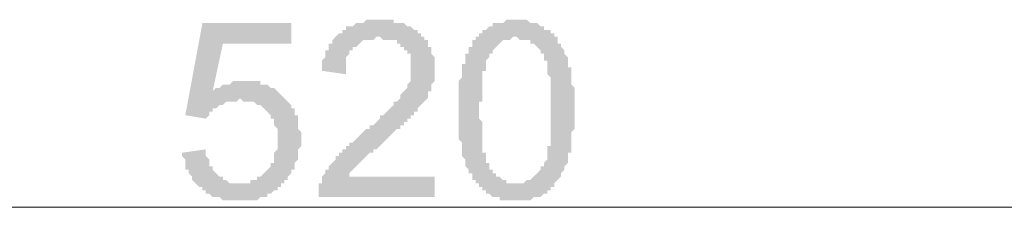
# Model space of a CAD drawing. Header units: metres. Extents: x 5.7 to 89.8, y 4 to 63.5.
# Tile 14 of 22: x 47.644 to 50.421, y 40.997 to 41.527. Entities that reach past the tile are written whole.
import ezdxf

# ---------------------------------------------------------------- set-up
doc = ezdxf.new("R2010")
doc.units = ezdxf.units.M
doc.header["$MEASUREMENT"] = 0
doc.layers.add('PDF5_dim', color=7, linetype='Continuous')

msp = doc.modelspace()

# ---------------------------------------------------------------- hatches: boundary and pattern name
at = {"layer": 'PDF5_dim', "transparency": 33554559}
for points in [[(48.1014, 41.1509), (48.1688, 41.1605), (48.1688, 41.1509), (48.1688, 41.1413), (48.1688, 41.1413), (48.1785, 41.1316), (48.1785, 41.122), (48.1785, 41.1124), (48.1881, 41.1124), (48.1881, 41.1028), (48.1881, 41.1028), (48.1977, 41.0931), (48.1977, 41.0931), (48.1977, 41.0931), (48.2074, 41.0835), (48.217, 41.0835), (48.217, 41.0739), (48.2266, 41.0739), (48.2266, 41.0739), (48.2363, 41.0642), (48.2459, 41.0642), (48.2459, 41.0642), (48.2555, 41.0642), (48.2652, 41.0642), (48.2652, 41.0642), (48.2748, 41.0642), (48.2748, 41.0642), (48.2844, 41.0642), (48.294, 41.0642), (48.294, 41.0739), (48.3037, 41.0739), (48.3133, 41.0739), (48.3133, 41.0835), (48.3229, 41.0835), (48.3229, 41.0835), (48.3326, 41.0931), (48.3326, 41.0931), (48.3422, 41.1028), (48.3422, 41.1028), (48.3518, 41.1124), (48.3518, 41.1124), (48.3518, 41.122), (48.3615, 41.122), (48.3615, 41.1316), (48.3615, 41.1413), (48.3615, 41.1413), (48.3615, 41.1509), (48.3711, 41.1605), (48.3711, 41.1605), (48.3711, 41.1702), (48.3711, 41.1798), (48.3711, 41.1894), (48.3711, 41.1894), (48.3711, 41.1991), (48.3711, 41.1991), (48.3711, 41.2087), (48.3711, 41.2183), (48.3615, 41.228), (48.3615, 41.228), (48.3615, 41.2376), (48.3615, 41.2472), (48.3518, 41.2472), (48.3518, 41.2569), (48.3518, 41.2569), (48.3422, 41.2665), (48.3422, 41.2665), (48.3422, 41.2665), (48.3326, 41.2761), (48.3326, 41.2761), (48.3229, 41.2857), (48.3229, 41.2857), (48.3133, 41.2857), (48.3037, 41.2954), (48.3037, 41.2954), (48.294, 41.2954), (48.2844, 41.2954), (48.2844, 41.2954), (48.2748, 41.2954), (48.2652, 41.305), (48.2652, 41.305), (48.2555, 41.2954), (48.2459, 41.2954), (48.2459, 41.2954), (48.2363, 41.2954), (48.2266, 41.2954), (48.2266, 41.2954), (48.217, 41.2857), (48.2074, 41.2857), (48.2074, 41.2857), (48.2074, 41.2857), (48.1977, 41.2761), (48.1881, 41.2761), (48.1881, 41.2665), (48.1785, 41.2665), (48.1785, 41.2569), (48.1785, 41.2569), (48.1688, 41.2472), (48.1111, 41.2569), (48.1592, 41.5169), (48.4096, 41.5169), (48.4096, 41.4591), (48.217, 41.4591), (48.1881, 41.3243), (48.1881, 41.3243), (48.1977, 41.3339), (48.2074, 41.3339), (48.2074, 41.3339), (48.217, 41.3435), (48.2266, 41.3435), (48.2266, 41.3435), (48.2363, 41.3435), (48.2459, 41.3532), (48.2459, 41.3532), (48.2555, 41.3532), (48.2652, 41.3532), (48.2652, 41.3532), (48.2748, 41.3532), (48.2844, 41.3532), (48.2844, 41.3532), (48.294, 41.3532), (48.3037, 41.3532), (48.3037, 41.3532), (48.3133, 41.3532), (48.3229, 41.3532), (48.3229, 41.3435), (48.3326, 41.3435), (48.3422, 41.3435), (48.3422, 41.3435), (48.3518, 41.3339), (48.3615, 41.3339), (48.3615, 41.3339), (48.3711, 41.3243), (48.3711, 41.3243), (48.3807, 41.3146), (48.3807, 41.3146), (48.3904, 41.305), (48.3904, 41.305), (48.3904, 41.305), (48.4, 41.2954), (48.4, 41.2954), (48.4096, 41.2857), (48.4096, 41.2857), (48.4096, 41.2761), (48.4193, 41.2761), (48.4193, 41.2665), (48.4193, 41.2569), (48.4289, 41.2569), (48.4289, 41.2472), (48.4289, 41.2376), (48.4289, 41.2376), (48.4289, 41.228), (48.4289, 41.2183), (48.4385, 41.2087), (48.4385, 41.2087), (48.4385, 41.1991), (48.4385, 41.1894), (48.4385, 41.1894), (48.4385, 41.1798), (48.4385, 41.1702), (48.4289, 41.1605), (48.4289, 41.1605), (48.4289, 41.1509), (48.4289, 41.1413), (48.4289, 41.1413), (48.4289, 41.1316), (48.4193, 41.122), (48.4193, 41.122), (48.4193, 41.1124), (48.4193, 41.1028), (48.4096, 41.1028), (48.4096, 41.0931), (48.4096, 41.0931), (48.4, 41.0835), (48.4, 41.0739), (48.4, 41.0739), (48.3904, 41.0739), (48.3904, 41.0642), (48.3807, 41.0642), (48.3807, 41.0546), (48.3711, 41.0546), (48.3711, 41.045), (48.3615, 41.045), (48.3518, 41.0353), (48.3518, 41.0353), (48.3422, 41.0353), (48.3422, 41.0257), (48.3326, 41.0257), (48.3229, 41.0257), (48.3229, 41.0257), (48.3133, 41.0161), (48.3037, 41.0161), (48.3037, 41.0161), (48.294, 41.0161), (48.2844, 41.0161), (48.2844, 41.0161), (48.2748, 41.0161), (48.2652, 41.0161), (48.2652, 41.0161), (48.2555, 41.0161), (48.2459, 41.0161), (48.2459, 41.0161), (48.2363, 41.0161), (48.2266, 41.0161), (48.217, 41.0161), (48.217, 41.0161), (48.2074, 41.0257), (48.1977, 41.0257), (48.1977, 41.0257), (48.1881, 41.0257), (48.1785, 41.0353), (48.1785, 41.0353), (48.1688, 41.0353), (48.1688, 41.045), (48.1592, 41.045), (48.1592, 41.0546), (48.1496, 41.0546), (48.1496, 41.0546), (48.1399, 41.0642), (48.1399, 41.0642), (48.1303, 41.0739), (48.1303, 41.0739), (48.1303, 41.0835), (48.1207, 41.0931), (48.1207, 41.0931), (48.1207, 41.1028), (48.1111, 41.1028), (48.1111, 41.1124), (48.1111, 41.122), (48.1111, 41.122), (48.1111, 41.1316), (48.1014, 41.1413), (48.1014, 41.1509), (48.1014, 41.1509)], [(48.8141, 41.0835), (48.8141, 41.0257), (48.4867, 41.0257), (48.4867, 41.0257), (48.4867, 41.0353), (48.4867, 41.045), (48.4867, 41.0546), (48.4867, 41.0546), (48.4867, 41.0642), (48.4963, 41.0642), (48.4963, 41.0739), (48.4963, 41.0739), (48.4963, 41.0835), (48.5059, 41.0931), (48.5059, 41.0931), (48.5059, 41.1028), (48.5156, 41.1028), (48.5156, 41.1124), (48.5252, 41.122), (48.5252, 41.122), (48.5348, 41.1316), (48.5348, 41.1316), (48.5348, 41.1316), (48.5348, 41.1413), (48.5445, 41.1413), (48.5445, 41.1509), (48.5541, 41.1509), (48.5541, 41.1605), (48.5637, 41.1605), (48.5637, 41.1702), (48.5734, 41.1702), (48.5734, 41.1798), (48.583, 41.1798), (48.5926, 41.1894), (48.5926, 41.1894), (48.6022, 41.1991), (48.6022, 41.1991), (48.6119, 41.2087), (48.6215, 41.2183), (48.6311, 41.2183), (48.6311, 41.228), (48.6408, 41.228), (48.6504, 41.2376), (48.6504, 41.2376), (48.66, 41.2472), (48.66, 41.2569), (48.6697, 41.2569), (48.6793, 41.2665), (48.6793, 41.2665), (48.6889, 41.2761), (48.6889, 41.2761), (48.6986, 41.2857), (48.6986, 41.2857), (48.6986, 41.2954), (48.7082, 41.2954), (48.7082, 41.2954), (48.7178, 41.305), (48.7178, 41.305), (48.7178, 41.3146), (48.7178, 41.3146), (48.7275, 41.3243), (48.7275, 41.3243), (48.7371, 41.3339), (48.7371, 41.3435), (48.7371, 41.3435), (48.7467, 41.3532), (48.7467, 41.3628), (48.7467, 41.3628), (48.7467, 41.3724), (48.7467, 41.3821), (48.7467, 41.3821), (48.7467, 41.3917), (48.7467, 41.3917), (48.7467, 41.4013), (48.7467, 41.4109), (48.7467, 41.4109), (48.7467, 41.4206), (48.7467, 41.4302), (48.7371, 41.4302), (48.7371, 41.4398), (48.7275, 41.4398), (48.7275, 41.4495), (48.7275, 41.4495), (48.7178, 41.4495), (48.7178, 41.4591), (48.7082, 41.4591), (48.7082, 41.4687), (48.6986, 41.4687), (48.6889, 41.4687), (48.6889, 41.4687), (48.6793, 41.4687), (48.6697, 41.4687), (48.66, 41.4784), (48.66, 41.4784), (48.6504, 41.4784), (48.6408, 41.4687), (48.6311, 41.4687), (48.6311, 41.4687), (48.6215, 41.4687), (48.6119, 41.4687), (48.6119, 41.4687), (48.6022, 41.4591), (48.6022, 41.4591), (48.5926, 41.4495), (48.5926, 41.4495), (48.583, 41.4495), (48.583, 41.4398), (48.5734, 41.4398), (48.5734, 41.4302), (48.5734, 41.4302), (48.5637, 41.4206), (48.5637, 41.4109), (48.5637, 41.4109), (48.5637, 41.4013), (48.5637, 41.3917), (48.5637, 41.3917), (48.5637, 41.3821), (48.5637, 41.3724), (48.4963, 41.3821), (48.4963, 41.3917), (48.4963, 41.3917), (48.4963, 41.4013), (48.4963, 41.4109), (48.5059, 41.4206), (48.5059, 41.4206), (48.5059, 41.4302), (48.5059, 41.4398), (48.5156, 41.4398), (48.5156, 41.4495), (48.5156, 41.4591), (48.5252, 41.4591), (48.5252, 41.4687), (48.5252, 41.4687), (48.5348, 41.4784), (48.5348, 41.4784), (48.5445, 41.488), (48.5445, 41.488), (48.5541, 41.488), (48.5541, 41.4976), (48.5637, 41.4976), (48.5637, 41.5073), (48.5734, 41.5073), (48.5734, 41.5073), (48.583, 41.5073), (48.5926, 41.5169), (48.5926, 41.5169), (48.6022, 41.5169), (48.6119, 41.5169), (48.6119, 41.5169), (48.6215, 41.5265), (48.6311, 41.5265), (48.6408, 41.5265), (48.6408, 41.5265), (48.6504, 41.5265), (48.66, 41.5265), (48.6697, 41.5265), (48.6697, 41.5265), (48.6793, 41.5265), (48.6889, 41.5265), (48.6986, 41.5265), (48.6986, 41.5169), (48.7082, 41.5169), (48.7178, 41.5169), (48.7178, 41.5169), (48.7275, 41.5169), (48.7371, 41.5073), (48.7371, 41.5073), (48.7467, 41.5073), (48.7563, 41.4976), (48.7563, 41.4976), (48.766, 41.4976), (48.766, 41.488), (48.7756, 41.488), (48.7756, 41.488), (48.7756, 41.4784), (48.7852, 41.4784), (48.7852, 41.4687), (48.7949, 41.4687), (48.7949, 41.4591), (48.7949, 41.4495), (48.8045, 41.4495), (48.8045, 41.4398), (48.8045, 41.4398), (48.8045, 41.4302), (48.8141, 41.4206), (48.8141, 41.4206), (48.8141, 41.4109), (48.8141, 41.4013), (48.8141, 41.3917), (48.8141, 41.3917), (48.8141, 41.3821), (48.8141, 41.3821), (48.8141, 41.3724), (48.8141, 41.3628), (48.8141, 41.3628), (48.8141, 41.3532), (48.8045, 41.3435), (48.8045, 41.3435), (48.8045, 41.3339), (48.8045, 41.3243), (48.7949, 41.3243), (48.7949, 41.3146), (48.7949, 41.3146), (48.7949, 41.305), (48.7852, 41.2954), (48.7852, 41.2954), (48.7756, 41.2857), (48.7756, 41.2857), (48.766, 41.2761), (48.766, 41.2665), (48.766, 41.2665), (48.7563, 41.2665), (48.7563, 41.2569), (48.7467, 41.2569), (48.7467, 41.2472), (48.7467, 41.2472), (48.7371, 41.2472), (48.7371, 41.2376), (48.7275, 41.2376), (48.7275, 41.228), (48.7178, 41.228), (48.7178, 41.2183), (48.7082, 41.2183), (48.6986, 41.2087), (48.6986, 41.2087), (48.6889, 41.1991), (48.6793, 41.1894), (48.6793, 41.1894), (48.6697, 41.1798), (48.6697, 41.1798), (48.66, 41.1702), (48.6504, 41.1605), (48.6408, 41.1605), (48.6408, 41.1509), (48.6311, 41.1509), (48.6215, 41.1413), (48.6215, 41.1413), (48.6119, 41.1316), (48.6119, 41.1316), (48.6022, 41.122), (48.6022, 41.122), (48.6022, 41.122), (48.5926, 41.1124), (48.5926, 41.1124), (48.5926, 41.1124), (48.583, 41.1028), (48.583, 41.1028), (48.5734, 41.0931), (48.5734, 41.0835), (48.5734, 41.0835), (48.5734, 41.0835)]]:
    msp.add_hatch(color=256, dxfattribs=at).paths.add_polyline_path(points)
h = msp.add_hatch(color=256, dxfattribs=at)
h.paths.add_polyline_path([(48.8816, 41.2665), (48.8816, 41.2761), (48.8816, 41.2857), (48.8816, 41.2954), (48.8816, 41.305), (48.8816, 41.3146), (48.8816, 41.3146), (48.8816, 41.3243), (48.8816, 41.3339), (48.8816, 41.3435), (48.8816, 41.3435), (48.8816, 41.3532), (48.8912, 41.3628), (48.8912, 41.3628), (48.8912, 41.3724), (48.8912, 41.3821), (48.8912, 41.3821), (48.8912, 41.3917), (48.8912, 41.4013), (48.9008, 41.4013), (48.9008, 41.4109), (48.9008, 41.4109), (48.9008, 41.4206), (48.9008, 41.4302), (48.9104, 41.4302), (48.9104, 41.4398), (48.9104, 41.4495), (48.9201, 41.4495), (48.9201, 41.4591), (48.9201, 41.4687), (48.9297, 41.4687), (48.9297, 41.4784), (48.9393, 41.4784), (48.9393, 41.488), (48.949, 41.488), (48.949, 41.4976), (48.949, 41.4976), (48.9586, 41.4976), (48.9682, 41.5073), (48.9682, 41.5073), (48.9779, 41.5073), (48.9779, 41.5169), (48.9875, 41.5169), (48.9971, 41.5169), (48.9971, 41.5169), (49.0068, 41.5169), (49.0164, 41.5265), (49.0164, 41.5265), (49.026, 41.5265), (49.0356, 41.5265), (49.0453, 41.5265), (49.0453, 41.5265), (49.0549, 41.5265), (49.0549, 41.5265), (49.0645, 41.5265), (49.0742, 41.5265), (49.0838, 41.5169), (49.0838, 41.5169), (49.0934, 41.5169), (49.1031, 41.5169), (49.1031, 41.5169), (49.1127, 41.5073), (49.1127, 41.5073), (49.1223, 41.5073), (49.1223, 41.4976), (49.132, 41.4976), (49.1416, 41.4976), (49.1416, 41.488), (49.1512, 41.488), (49.1512, 41.4784), (49.1609, 41.4784), (49.1609, 41.4687), (49.1609, 41.4591), (49.1609, 41.4591), (49.1705, 41.4591), (49.1705, 41.4495), (49.1705, 41.4495), (49.1801, 41.4398), (49.1801, 41.4302), (49.1801, 41.4302), (49.1897, 41.4206), (49.1897, 41.4109), (49.1897, 41.4109), (49.1897, 41.4013), (49.1897, 41.3917), (49.1994, 41.3917), (49.1994, 41.3821), (49.1994, 41.3724), (49.1994, 41.3724), (49.1994, 41.3628), (49.1994, 41.3628), (49.1994, 41.3532), (49.1994, 41.3435), (49.1994, 41.3435), (49.209, 41.3339), (49.209, 41.3243), (49.209, 41.3146), (49.209, 41.3146), (49.209, 41.305), (49.209, 41.2954), (49.209, 41.2857), (49.209, 41.2761), (49.209, 41.2665), (49.209, 41.2665), (49.209, 41.2569), (49.209, 41.2569), (49.209, 41.2472), (49.209, 41.2376), (49.209, 41.228), (49.209, 41.2183), (49.209, 41.2183), (49.1994, 41.2087), (49.1994, 41.1991), (49.1994, 41.1894), (49.1994, 41.1894), (49.1994, 41.1798), (49.1994, 41.1702), (49.1994, 41.1702), (49.1994, 41.1605), (49.1994, 41.1509), (49.1897, 41.1509), (49.1897, 41.1413), (49.1897, 41.1316), (49.1897, 41.1316), (49.1897, 41.1316), (49.1897, 41.122), (49.1801, 41.1124), (49.1801, 41.1028), (49.1801, 41.1028), (49.1705, 41.0931), (49.1705, 41.0835), (49.1705, 41.0835), (49.1609, 41.0739), (49.1609, 41.0739), (49.1512, 41.0642), (49.1512, 41.0642), (49.1512, 41.0546), (49.1416, 41.0546), (49.1416, 41.045), (49.132, 41.045), (49.132, 41.0353), (49.1223, 41.0353), (49.1223, 41.0353), (49.1127, 41.0257), (49.1031, 41.0257), (49.1031, 41.0257), (49.0934, 41.0257), (49.0838, 41.0161), (49.0838, 41.0161), (49.0742, 41.0161), (49.0645, 41.0161), (49.0645, 41.0161), (49.0549, 41.0161), (49.0453, 41.0161), (49.0453, 41.0161), (49.0356, 41.0161), (49.026, 41.0161), (49.026, 41.0161), (49.0164, 41.0161), (49.0068, 41.0161), (48.9971, 41.0161), (48.9971, 41.0257), (48.9875, 41.0257), (48.9779, 41.0257), (48.9779, 41.0257), (48.9682, 41.0353), (48.9682, 41.0353), (48.9586, 41.0353), (48.9586, 41.045), (48.949, 41.045), (48.949, 41.0546), (48.9393, 41.0546), (48.9393, 41.0642), (48.9297, 41.0642), (48.9297, 41.0642), (48.9297, 41.0739), (48.9201, 41.0739), (48.9201, 41.0835), (48.9201, 41.0835), (48.9201, 41.0931), (48.9104, 41.0931), (48.9104, 41.1028), (48.9104, 41.1028), (48.9008, 41.1124), (48.9008, 41.1124), (48.9008, 41.122), (48.9008, 41.122), (48.9008, 41.1316), (48.8912, 41.1413), (48.8912, 41.1413), (48.8912, 41.1509), (48.8912, 41.1605), (48.8912, 41.1605), (48.8912, 41.1702), (48.8912, 41.1798), (48.8816, 41.1894), (48.8816, 41.1991), (48.8816, 41.1991), (48.8816, 41.2087), (48.8816, 41.2183), (48.8816, 41.228), (48.8816, 41.2376), (48.8816, 41.2472), (48.8816, 41.2472), (48.8816, 41.2569), (48.8816, 41.2665)], flags=0)
h.paths.add_polyline_path([(48.9393, 41.2665), (48.9393, 41.2569), (48.9393, 41.2472), (48.949, 41.2376), (48.949, 41.228), (48.949, 41.2183), (48.949, 41.2183), (48.949, 41.2087), (48.949, 41.1991), (48.949, 41.1894), (48.949, 41.1798), (48.949, 41.1798), (48.949, 41.1702), (48.949, 41.1605), (48.949, 41.1509), (48.9586, 41.1509), (48.9586, 41.1413), (48.9586, 41.1413), (48.9586, 41.1316), (48.9586, 41.1316), (48.9586, 41.122), (48.9682, 41.122), (48.9682, 41.1124), (48.9682, 41.1124), (48.9682, 41.1028), (48.9682, 41.1028), (48.9779, 41.1028), (48.9779, 41.0931), (48.9875, 41.0931), (48.9875, 41.0835), (48.9971, 41.0835), (49.0068, 41.0739), (49.0068, 41.0739), (49.0164, 41.0739), (49.0164, 41.0642), (49.026, 41.0642), (49.0356, 41.0642), (49.0356, 41.0642), (49.0453, 41.0642), (49.0549, 41.0642), (49.0549, 41.0642), (49.0645, 41.0642), (49.0645, 41.0642), (49.0742, 41.0739), (49.0838, 41.0739), (49.0838, 41.0739), (49.0934, 41.0835), (49.0934, 41.0835), (49.1031, 41.0931), (49.1031, 41.0931), (49.1127, 41.1028), (49.1127, 41.1028), (49.1127, 41.1124), (49.1223, 41.1124), (49.1223, 41.122), (49.1223, 41.122), (49.1223, 41.122), (49.132, 41.1316), (49.132, 41.1316), (49.132, 41.1413), (49.132, 41.1509), (49.132, 41.1509), (49.132, 41.1605), (49.132, 41.1702), (49.1416, 41.1702), (49.1416, 41.1798), (49.1416, 41.1894), (49.1416, 41.1991), (49.1416, 41.1991), (49.1416, 41.2087), (49.1416, 41.2183), (49.1416, 41.228), (49.1416, 41.2376), (49.1416, 41.2472), (49.1416, 41.2569), (49.1416, 41.2665), (49.1416, 41.2665), (49.1416, 41.2761), (49.1416, 41.2857), (49.1416, 41.2954), (49.1416, 41.305), (49.1416, 41.3146), (49.1416, 41.3243), (49.1416, 41.3339), (49.1416, 41.3435), (49.1416, 41.3532), (49.1416, 41.3532), (49.1416, 41.3628), (49.132, 41.3724), (49.132, 41.3821), (49.132, 41.3821), (49.132, 41.3917), (49.132, 41.3917), (49.132, 41.4013), (49.132, 41.4109), (49.1223, 41.4109), (49.1223, 41.4206), (49.1223, 41.4206), (49.1223, 41.4206), (49.1223, 41.4302), (49.1127, 41.4302), (49.1127, 41.4302), (49.1127, 41.4398), (49.1031, 41.4495), (49.1031, 41.4495), (49.0934, 41.4591), (49.0934, 41.4591), (49.0838, 41.4591), (49.0838, 41.4687), (49.0742, 41.4687), (49.0645, 41.4687), (49.0645, 41.4687), (49.0549, 41.4687), (49.0453, 41.4784), (49.0453, 41.4784), (49.0356, 41.4784), (49.026, 41.4687), (49.026, 41.4687), (49.0164, 41.4687), (49.0068, 41.4687), (49.0068, 41.4687), (48.9971, 41.4591), (48.9971, 41.4591), (48.9875, 41.4495), (48.9875, 41.4495), (48.9779, 41.4398), (48.9779, 41.4398), (48.9779, 41.4302), (48.9682, 41.4302), (48.9682, 41.4302), (48.9682, 41.4206), (48.9682, 41.4206), (48.9586, 41.4109), (48.9586, 41.4109), (48.9586, 41.4013), (48.9586, 41.3917), (48.9586, 41.3917), (48.9586, 41.3821), (48.949, 41.3821), (48.949, 41.3724), (48.949, 41.3628), (48.949, 41.3532), (48.949, 41.3532), (48.949, 41.3435), (48.949, 41.3339), (48.949, 41.3243), (48.949, 41.3146), (48.949, 41.305), (48.949, 41.2954), (48.9393, 41.2954), (48.9393, 41.2857), (48.9393, 41.2761), (48.9393, 41.2665)], flags=0)

# ---------------------------------------------------------------- linework, layer by layer
at = {"layer": 'PDF5_dim', "lineweight": 20}
msp.add_lwpolyline([(51.1545, 40.9968), (46.1559, 40.9968)], dxfattribs=at)

doc.saveas('drawing.dxf')
